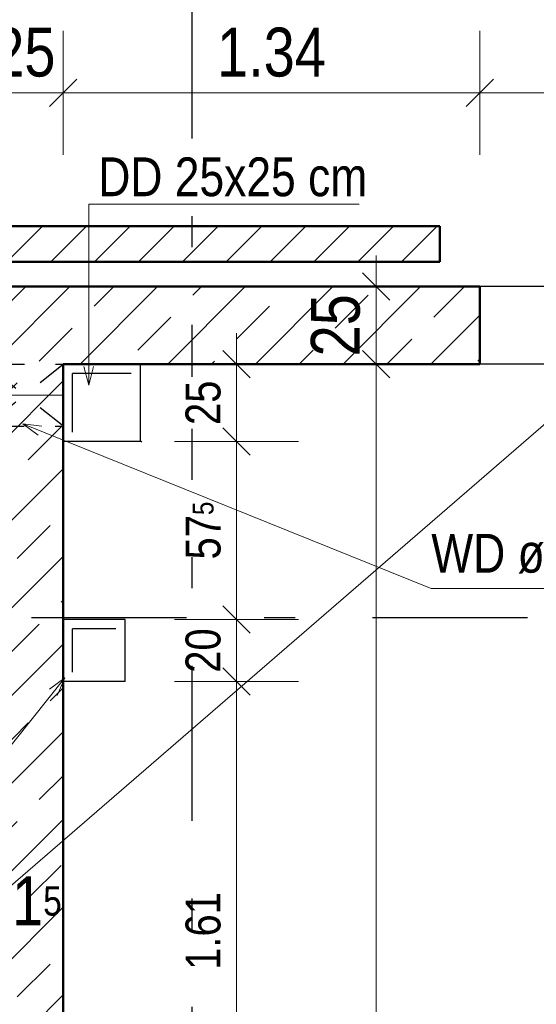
# Model space of a CAD drawing. Header units: millimetres. Extents: x 0 to 102, y -15 to 47.
# Tile 31 of 103: x 16.2 to 17.87, y 26.92 to 30.09. Entities that reach past the tile are written whole.
import ezdxf

# ---------------------------------------------------------------- set-up
doc = ezdxf.new("R2010")
doc.units = ezdxf.units.MM
for name, pattern in [('DASHDOT', [1, 0.5, -0.25, 0, -0.25]), ('DASHDOTX2', [2, 1, -0.5, 0, -0.5]), ('HIDDEN', [0.375, 0.25, -0.125])]:
    doc.linetypes.add(name, pattern=pattern)
doc.layers.add('Achsen', color=7, linetype='Continuous', lineweight=20)
doc.layers.add('Schraffuren', color=7, linetype='Continuous', lineweight=20)
doc.styles.add('Arial Narrow', font='ARIALN.TTF')
doc.dimstyles.new('Arch_Strakon_dimstyle', dxfattribs={"dimtxt": 15.75, "dimasz": 1, "dimexe": 1.25, "dimexo": 0.0625, "dimgap": 1, "dimtad": 0, "dimzin": 12, "dimdsep": 46, "dimtxsty": 'Arial Narrow', "dimblk": 'Arrowhead_Tick', "dimsah": 1, "dimcen": 0, "dimse1": 1, "dimse2": 1, "dimclrd": 6, "dimclrt": 2, "dimazin": 0, "dimtfac": 1, "dimtdec": 4, "dimtmove": 0, "dimatfit": 3, "dimldrblk": 'NONE', "dimfxl": 1, "dimtvp": 1, "dimtolj": 1, "dimtzin": 0, "dimlwd": 13, "dimarcsym": 2})
pattern_1 = [(45, (0, 0), (-0.1414214, 0.1414214), [0.15, -0.1]), (45, (-0.07071, 0.07071), (-0.1414214, 0.1414214), [])]

# ---------------------------------------------------------------- blocks, each defined once
blk = doc.blocks.new('Arrowhead_Tick')
at = {"color": 0, "linetype": 'Continuous', "lineweight": -2}
for p, q in [((0, 20), (0, -10)), ((-1, 0), (0, 0)), ((10, 0), (0, 0))]:
    blk.add_line(p, q, dxfattribs=at)
at = {"color": 2, "linetype": 'Continuous', "lineweight": 35}
blk.add_line((4.42, 4.42), (-4.42, -4.42), dxfattribs=at)
blk = doc.blocks.new('*D96')
at = {"layer": 'Achsen', "color": 6, "linetype": 'Continuous', "lineweight": 13}
blk.add_line((17.6944, 29.8563), (18.9894, 29.8563), dxfattribs=at)
at = {"layer": 'Defpoints', "color": 0}
for p in [(18.9994, 29.8563), (17.6844, 28.9817), (18.9994, 28.9817)]:
    blk.add_point(p, dxfattribs=at)
at = {"layer": 'Achsen', "color": 6, "lineweight": 13, "xscale": 0.01, "yscale": 0.01, "zscale": 0.01}
blk.add_blockref('Arrowhead_Tick', (18.9994, 29.8563), dxfattribs=at)
at = {"layer": 'Achsen', "color": 6, "lineweight": 13, "xscale": 0.01, "yscale": 0.01, "zscale": 0.01, "rotation": 180}
blk.add_blockref('Arrowhead_Tick', (17.6844, 29.8563), dxfattribs=at)
at = {"layer": 'Achsen', "color": 2, "lineweight": 35, "insert": (18.3419, 29.9867), "char_height": 0.1575, "attachment_point": 5, "style": 'Arial Narrow'}
blk.add_mtext('\\A1;1.31{\\A1;\\H.6x;\\S5;}', dxfattribs=at)
blk = doc.blocks.new('_None')
blk = doc.blocks.new('*D138')
at = {"layer": 'Achsen', "color": 6, "linetype": 'Continuous', "lineweight": 13}
for p, q in [((16.0657, 27.2), (16.0557, 27.2)), ((16.0757, 27.2), (16.0907, 27.2)), ((16.1007, 27.2), (16.1107, 27.2))]:
    blk.add_line(p, q, dxfattribs=at)
at = {"layer": 'Defpoints', "color": 0}
for p in [(16.0757, 27.7917), (16.0907, 27.8017), (16.0907, 27.2)]:
    blk.add_point(p, dxfattribs=at)
at = {"layer": 'Achsen', "color": 6, "lineweight": 13, "xscale": 0.01, "yscale": 0.01, "zscale": 0.01}
blk.add_blockref('Arrowhead_Tick', (16.0757, 27.2), dxfattribs=at)
at = {"layer": 'Achsen', "color": 6, "lineweight": 13, "xscale": 0.01, "yscale": 0.01, "zscale": 0.01, "rotation": 180}
blk.add_blockref('Arrowhead_Tick', (16.0907, 27.2), dxfattribs=at)
at = {"layer": 'Achsen', "color": 2, "lineweight": 35, "insert": (16.2562, 27.25), "char_height": 0.1575, "attachment_point": 5, "style": 'Arial Narrow'}
blk.add_mtext('\\A1;1{\\A1;\\H.6x;\\S5;}', dxfattribs=at)
blk = doc.blocks.new('*D223')
at = {"layer": 'Achsen', "color": 6, "linetype": 'Continuous', "lineweight": 13}
blk.add_line((14.4657, 37.3364), (16.7457, 37.3364), dxfattribs=at)
at = {"layer": 'Defpoints', "color": 0}
for p in [(16.7557, 37.3364), (14.4557, 36.9845), (16.7557, 25.4946)]:
    blk.add_point(p, dxfattribs=at)
at = {"layer": 'Achsen', "color": 6, "lineweight": 13, "xscale": 0.01, "yscale": 0.01, "zscale": 0.01}
for p, rotation in [((16.7557, 37.3364), 359.9999999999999), ((14.4557, 37.3364), 179.9999999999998)]:
    blk.add_blockref('Arrowhead_Tick', p, dxfattribs=dict(at, rotation=rotation))
at = {"layer": 'Achsen', "color": 2, "lineweight": 35, "insert": (15.6057, 37.4668), "char_height": 0.1575, "attachment_point": 5, "style": 'Arial Narrow'}
blk.add_mtext('\\A1;2.30', dxfattribs=at)
blk = doc.blocks.new('*D224')
at = {"layer": 'Achsen', "color": 6, "linetype": 'Continuous', "lineweight": 13}
blk.add_line((16.7657, 37.3364), (19.0457, 37.3364), dxfattribs=at)
at = {"layer": 'Defpoints', "color": 0}
for p in [(19.0557, 37.3364), (19.0557, 36.9845), (16.7557, 25.4946)]:
    blk.add_point(p, dxfattribs=at)
at = {"layer": 'Achsen', "color": 6, "lineweight": 13, "xscale": 0.01, "yscale": 0.01, "zscale": 0.01}
blk.add_blockref('Arrowhead_Tick', (19.0557, 37.3364), dxfattribs=at)
at = {"layer": 'Achsen', "color": 6, "lineweight": 13, "xscale": 0.01, "yscale": 0.01, "zscale": 0.01, "rotation": 180}
blk.add_blockref('Arrowhead_Tick', (16.7557, 37.3364), dxfattribs=at)
at = {"layer": 'Achsen', "color": 2, "lineweight": 35, "insert": (17.9057, 37.4668), "char_height": 0.1575, "attachment_point": 5, "style": 'Arial Narrow'}
blk.add_mtext('\\A1;2.30', dxfattribs=at)
blk = doc.blocks.new('*D478')
at = {"color": 6, "linetype": 'Continuous', "lineweight": 13}
blk.add_line((16.1007, 29.8563), (16.3307, 29.8563), dxfattribs=at)
at = {"layer": 'Defpoints', "color": 0}
for p in [(16.3407, 29.8563), (16.0907, 28.9817), (16.3407, 28.9817)]:
    blk.add_point(p, dxfattribs=at)
at = {"color": 6, "lineweight": 13, "xscale": 0.01, "yscale": 0.01, "zscale": 0.01}
blk.add_blockref('Arrowhead_Tick', (16.3407, 29.8563), dxfattribs=at)
at = {"color": 6, "lineweight": 13, "xscale": 0.01, "yscale": 0.01, "zscale": 0.01, "rotation": 180}
blk.add_blockref('Arrowhead_Tick', (16.0907, 29.8563), dxfattribs=at)
at = {"color": 2, "lineweight": 35, "insert": (16.2157, 29.9867), "char_height": 0.1575, "attachment_point": 5, "style": 'Arial Narrow'}
blk.add_mtext('\\A1;25', dxfattribs=at)
blk = doc.blocks.new('*D479')
at = {"color": 6, "linetype": 'Continuous', "lineweight": 13}
blk.add_line((16.3507, 29.8563), (17.6744, 29.8563), dxfattribs=at)
at = {"layer": 'Defpoints', "color": 0}
for p in [(17.6844, 29.8563), (17.6844, 29.2317), (16.3407, 28.9817)]:
    blk.add_point(p, dxfattribs=at)
at = {"color": 6, "lineweight": 13, "xscale": 0.01, "yscale": 0.01, "zscale": 0.01}
blk.add_blockref('Arrowhead_Tick', (17.6844, 29.8563), dxfattribs=at)
at = {"color": 6, "lineweight": 13, "xscale": 0.01, "yscale": 0.01, "zscale": 0.01, "rotation": 180}
blk.add_blockref('Arrowhead_Tick', (16.3407, 29.8563), dxfattribs=at)
at = {"color": 2, "lineweight": 35, "insert": (17.0125, 29.9867), "char_height": 0.1575, "attachment_point": 5, "style": 'Arial Narrow'}
blk.add_mtext('\\A1;1.34', dxfattribs=at)
blk = doc.blocks.new('*D673')
at = {"layer": 'Achsen', "color": 6, "linetype": 'Continuous', "lineweight": 13}
blk.add_line((16.9, 28.7418), (16.9, 28.9718), dxfattribs=at)
at = {"layer": 'Defpoints', "color": 0}
for p in [(16.5932, 28.9818), (16.9, 28.9818), (16.5932, 28.7318)]:
    blk.add_point(p, dxfattribs=at)
at = {"layer": 'Achsen', "color": 6, "lineweight": 13, "xscale": 0.01, "yscale": 0.01, "zscale": 0.01}
for p, rotation in [((16.9, 28.9818), 90), ((16.9, 28.7318), 270)]:
    blk.add_blockref('Arrowhead_Tick', p, dxfattribs=dict(at, rotation=rotation))
at = {"layer": 'Achsen', "color": 3, "lineweight": 35, "insert": (16.7926, 28.8568), "char_height": 0.1125, "attachment_point": 5, "rotation": 90, "style": 'Arial Narrow', "bg_fill": 3, "box_fill_scale": 1.1, "bg_fill_color": 256, "bg_fill_true_color": 13158600, "bg_fill_transparency": 0}
blk.add_mtext('\\A1;25', dxfattribs=at)
blk = doc.blocks.new('*D691')
at = {"color": 6, "linetype": 'Continuous', "lineweight": 13}
blk.add_line((16.9, 26.3594), (16.9, 27.9479), dxfattribs=at)
at = {"layer": 'Defpoints', "color": 0}
for p in [(16.5407, 27.9579), (16.9, 27.9579), (16.5407, 26.3494)]:
    blk.add_point(p, dxfattribs=at)
at = {"color": 6, "lineweight": 13, "xscale": 0.01, "yscale": 0.01, "zscale": 0.01}
for p, rotation in [((16.9, 27.9579), 90), ((16.9, 26.3494), 270)]:
    blk.add_blockref('Arrowhead_Tick', p, dxfattribs=dict(at, rotation=rotation))
at = {"color": 3, "lineweight": 35, "insert": (16.7926, 27.1536), "char_height": 0.1125, "attachment_point": 5, "rotation": 90, "style": 'Arial Narrow'}
blk.add_mtext('\\A1;1.61', dxfattribs=at)
blk = doc.blocks.new('*D692')
at = {"color": 6, "linetype": 'Continuous', "lineweight": 13}
blk.add_line((16.9, 27.9679), (16.9, 28.1479), dxfattribs=at)
at = {"layer": 'Defpoints', "color": 0}
for p in [(16.5407, 28.1579), (16.9, 28.1579), (16.5407, 27.9579)]:
    blk.add_point(p, dxfattribs=at)
at = {"color": 6, "lineweight": 13, "xscale": 0.01, "yscale": 0.01, "zscale": 0.01}
for p, rotation in [((16.9, 28.1579), 90), ((16.9, 27.9579), 270)]:
    blk.add_blockref('Arrowhead_Tick', p, dxfattribs=dict(at, rotation=rotation))
at = {"color": 3, "lineweight": 35, "insert": (16.7926, 28.0579), "char_height": 0.1125, "attachment_point": 5, "rotation": 90, "style": 'Arial Narrow'}
blk.add_mtext('\\A1;20', dxfattribs=at)
blk = doc.blocks.new('*D693')
at = {"color": 6, "linetype": 'Continuous', "lineweight": 13}
blk.add_line((16.9, 28.1679), (16.9, 28.7218), dxfattribs=at)
at = {"layer": 'Defpoints', "color": 0}
for p in [(16.5932, 28.7318), (16.9, 28.7318), (16.5407, 28.1579)]:
    blk.add_point(p, dxfattribs=at)
at = {"color": 6, "lineweight": 13, "xscale": 0.01, "yscale": 0.01, "zscale": 0.01}
for p, rotation in [((16.9, 28.7318), 90), ((16.9, 28.1579), 270)]:
    blk.add_blockref('Arrowhead_Tick', p, dxfattribs=dict(at, rotation=rotation))
at = {"color": 3, "lineweight": 35, "insert": (16.7928, 28.4448), "char_height": 0.1125, "attachment_point": 5, "rotation": 90, "style": 'Arial Narrow'}
blk.add_mtext('\\A1;57{\\A1;\\H.6x;\\S5;}', dxfattribs=at)
blk = doc.blocks.new('*D765')
at = {"layer": 'Achsen', "color": 6, "linetype": 'Continuous', "lineweight": 13}
blk.add_line((17.35, 22.1645), (17.35, 28.9717), dxfattribs=at)
at = {"layer": 'Defpoints', "color": 0}
for p in [(17.35, 28.9817), (17.6844, 28.9817), (17.5959, 22.1545)]:
    blk.add_point(p, dxfattribs=at)
at = {"layer": 'Achsen', "color": 6, "lineweight": 13, "xscale": 0.01, "yscale": 0.01, "zscale": 0.01}
for p, rotation in [((17.35, 28.9817), 90), ((17.35, 22.1545), 270)]:
    blk.add_blockref('Arrowhead_Tick', p, dxfattribs=dict(at, rotation=rotation))
at = {"layer": 'Achsen', "color": 2, "lineweight": 35, "insert": (17.2196, 25.5681), "char_height": 0.1575, "attachment_point": 5, "rotation": 90, "style": 'Arial Narrow'}
blk.add_mtext('\\A1;6.82{\\A1;\\H.6x;\\S5;}', dxfattribs=at)
blk = doc.blocks.new('*D766')
at = {"layer": 'Achsen', "color": 6, "linetype": 'Continuous', "lineweight": 13}
blk.add_line((17.35, 28.9917), (17.35, 29.2217), dxfattribs=at)
at = {"layer": 'Defpoints', "color": 0}
for p in [(17.35, 29.2317), (17.6844, 29.2317), (17.6844, 28.9817)]:
    blk.add_point(p, dxfattribs=at)
at = {"layer": 'Achsen', "color": 6, "lineweight": 13, "xscale": 0.01, "yscale": 0.01, "zscale": 0.01}
for p, rotation in [((17.35, 29.2317), 90), ((17.35, 28.9817), 270)]:
    blk.add_blockref('Arrowhead_Tick', p, dxfattribs=dict(at, rotation=rotation))
at = {"layer": 'Achsen', "color": 2, "lineweight": 35, "insert": (17.2196, 29.1067), "char_height": 0.1575, "attachment_point": 5, "rotation": 90, "style": 'Arial Narrow'}
blk.add_mtext('\\A1;25', dxfattribs=at)

msp = doc.modelspace()

# ---------------------------------------------------------------- hatches: boundary and pattern name
at = {"layer": 'Schraffuren', "lineweight": 13}
h = msp.add_hatch(dxfattribs=at)
h.set_pattern_fill('Mau', color=6, scale=0.01, angle=45, style=0, pattern_type=2)
h.set_pattern_definition([(45, (0, 0), (-0.07071068, 0.07071068), [])])
h.paths.add_polyline_path([(17.5556562, 29.3117112), (12.8056562, 29.3117112), (12.8056562, 29.4267112), (17.5556562, 29.4267112)])
h = msp.add_hatch(dxfattribs=at)
h.set_pattern_fill('bB', color=6, scale=0.01, angle=45, style=0, pattern_type=2)
h.set_pattern_definition(pattern_1)
h.paths.add_polyline_path([(17.6844142, 29.2317112), (17.6844142, 28.981711), (12.8056562, 28.9817112), (12.8056562, 29.2317112)])
h = msp.add_hatch(dxfattribs=at)
h.set_pattern_fill('bB', color=6, scale=0.01, angle=45, style=0, pattern_type=2)
h.set_pattern_definition(pattern_1)
h.paths.add_polyline_path([(16.3406562, 28.981711), (16.3406562, 22.1544708), (16.0906562, 22.1544708), (16.0906562, 28.981711)])

# ---------------------------------------------------------------- linework, layer by layer
at = {"color": 4, "linetype": 'Continuous', "lineweight": 50}
for p, q in [((17.5556562, 29.4267112), (12.8056562, 29.4267112)), ((17.5556562, 29.3117112), (17.5556562, 29.4267112)), ((17.5556562, 29.3117112), (12.8056562, 29.3117112)), ((17.6844142, 29.2317112), (12.8056562, 29.2317112)), ((17.6844142, 28.981711), (17.6844142, 29.2317112)), ((16.3406562, 22.1544708), (16.3406562, 28.981711))]:
    msp.add_line(p, q, dxfattribs=at)
at = {"color": 3, "linetype": 'HIDDEN', "lineweight": 25, "ltscale": 0.5}
for p, q in [((16.0905768, 28.7818115), (16.3406562, 28.981711)), ((16.0906562, 28.9818115), (16.3432118, 28.9817112)), ((16.0907068, 28.9817112), (16.3431324, 28.7817112)), ((16.0905768, 28.7818115), (16.3431324, 28.7817112))]:
    msp.add_line(p, q, dxfattribs=at)
at = {"color": 6, "linetype": 'DASHDOT', "lineweight": 13, "ltscale": 0.5}
msp.add_line((16.0906165, 28.8818115), (16.3431721, 28.8817112), dxfattribs=at)
at = {"color": 5, "linetype": 'Continuous', "lineweight": 18}
for p, q in [((15.9712449, 27.501263), (16.3463924, 27.9701973)), ((16.2963567, 27.9333884), (16.3463924, 27.9701973)), ((16.3463924, 27.9701973), (16.3214647, 27.913302))]:
    msp.add_line(p, q, dxfattribs=at)
at = {"color": 9, "linetype": 'Continuous', "lineweight": 0}
for centre in [(16.5931987, 28.9817633), (16.5931987, 28.7317633)]:
    msp.add_circle(centre, 0.00111, dxfattribs=at)
at = {"layer": 'Achsen', "color": 3, "linetype": 'DASHDOTX2', "lineweight": 25, "ltscale": 0.5}
for p, q in [((16.7556957, 39.0086435), (16.7556957, 11.9806051)), ((5.2386957, 28.164471), (50.913591, 28.164471))]:
    msp.add_line(p, q, dxfattribs=at)
at = {"layer": 'Achsen', "color": 5, "linetype": 'Continuous', "lineweight": 18}
for p, q in [((7.3852992, 19.7044708), (26.0802999, 35.8644708)), ((16.4231416, 29.4968418), (16.4231416, 28.9136671)), ((16.4231416, 29.4968418), (17.2956177, 29.4968418)), ((16.4231416, 28.9136671), (16.4070646, 28.9736671)), ((16.4392185, 28.9736671), (16.4231416, 28.9136671)), ((17.5279669, 28.2581655), (16.210621, 28.7893518)), ((16.2602553, 28.7520033), (16.210621, 28.7893518)), ((16.210621, 28.7893518), (16.2722798, 28.7818242)), ((19.1736343, 28.2581655), (17.5279669, 28.2581655))]:
    msp.add_line(p, q, dxfattribs=at)
at = {"layer": 'Achsen', "color": 3, "linetype": 'Continuous', "lineweight": 25}
for p, q in [((18.9994142, 29.2317112), (17.6844142, 29.2317112)), ((18.9994142, 28.981711), (17.6844142, 28.981711)), ((16.5606562, 28.9517633), (16.3706562, 28.9517633)), ((16.3706562, 28.7617633), (16.3706562, 28.9517633)), ((16.5406562, 28.1579092), (16.3406562, 28.1579092)), ((16.5406562, 27.9579092), (16.5406562, 28.1579092)), ((16.5106562, 28.1279092), (16.3706562, 28.1279092)), ((16.3706562, 27.9879092), (16.3706562, 28.1279092)), ((16.5406562, 27.9579092), (16.3406562, 27.9579092))]:
    msp.add_line(p, q, dxfattribs=at)

# ---------------------------------------------------------------- texts
at = {"color": 3, "lineweight": 25, "style": 'Arial Narrow'}
for s, p in [('DD 25x25 cm', (16.4542699, 29.5231062)), ('WD ø 20, RA =  30 ü. RBF', (17.5279669, 28.3091375))]:
    msp.add_text(s, height=0.125, dxfattribs=at).set_placement(p)

# ---------------------------------------------------------------- dimensions: what is measured, and where the dimension line sits
at = {"lineweight": 35}
for base, p1, p2, text, picture, middle in [((16.3406562, 29.8562881), (16.0907068, 28.9817112), (16.3406562, 28.981711), '25', '*D478', (16.2156815, 29.8562881)), ((17.6844142, 29.8562881), (16.3406562, 28.981711), (17.6844142, 29.2317112), '1.34', '*D479', (17.0125352, 29.8562881))]:
    dim = msp.add_linear_dim(base=base, p1=p1, p2=p2, text=text, dimstyle='Arch_Strakon_dimstyle', override={"dimscale": 0.01, "dimtxt": 15.75, "dimasz": 1, "dimgap": 5, "dimtad": 1, "dimjust": 0, "dimtih": 0, "dimtoh": 0, "dimdec": 2, "dimdsep": 46, "dimtxsty": 'Arial Narrow', "dimclrd": 6, "dimclrt": 2, "dimtix": 1, "dimtofl": 255, "dimtmove": 0, "dimatfit": 2, "dimfxl": 0, "dimfxlon": 0, "dimtvp": 31.746032, "dimlwd": 13}, dxfattribs=at)
    dim.commit()
    dim.dimension.update_dxf_attribs({"geometry": picture, "text_midpoint": middle, "dimtype": 160})
for base, p1, p2, text, picture, middle in [((16.9, 28.1579092), (16.5406562, 27.9579092), (16.5406562, 28.1579092), '20', '*D692', (16.9, 28.0579092)), ((16.9, 27.9579092), (16.5406562, 26.3493594), (16.5406562, 27.9579092), '1.61', '*D691', (16.9, 27.1536343))]:
    dim = msp.add_linear_dim(base=base, p1=p1, p2=p2, angle=90, text=text, dimstyle='Arch_Strakon_dimstyle', override={"dimscale": 0.01, "dimtxt": 11.25, "dimasz": 1, "dimgap": 5, "dimtad": 1, "dimjust": 0, "dimtih": 0, "dimtoh": 0, "dimdec": 5, "dimdsep": 46, "dimtxsty": 'Arial Narrow', "dimclrd": 6, "dimclrt": 3, "dimtix": 1, "dimtofl": 255, "dimtmove": 0, "dimatfit": 2, "dimfxl": 0, "dimfxlon": 0, "dimtvp": 44.444444, "dimlwd": 13}, dxfattribs=at)
    dim.commit()
    dim.dimension.update_dxf_attribs({"geometry": picture, "text_midpoint": middle, "dimtype": 160})
at = {"layer": 'Achsen', "lineweight": 35}
for base, p1, p2, text, override, picture, middle in [((16.7556957, 37.3364366), (14.4557424, 36.9844743), (16.7556957, 25.4946243), '2.30', {"dimscale": 0.01, "dimtxt": 15.75, "dimasz": 1, "dimgap": 5, "dimtad": 1, "dimjust": 0, "dimtih": 0, "dimtoh": 0, "dimdec": 5, "dimdsep": 46, "dimtxsty": 'Arial Narrow', "dimclrd": 6, "dimclrt": 2, "dimtix": 1, "dimtofl": 255, "dimtmove": 0, "dimatfit": 2, "dimfxl": 0, "dimfxlon": 0, "dimtvp": 31.746032, "dimlwd": 13}, '*D223', (15.6057191, 37.3364366)), ((19.0557424, 37.3364366), (16.7556957, 25.4946243), (19.0557424, 36.9844743), '2.30', {"dimscale": 0.01, "dimtxt": 15.75, "dimasz": 1, "dimgap": 5, "dimtad": 1, "dimjust": 0, "dimtih": 0, "dimtoh": 0, "dimdec": 5, "dimdsep": 46, "dimtxsty": 'Arial Narrow', "dimclrd": 6, "dimclrt": 2, "dimtix": 1, "dimtofl": 255, "dimtmove": 0, "dimatfit": 2, "dimfxl": 0, "dimfxlon": 0, "dimtvp": 31.746032, "dimlwd": 13}, '*D224', (17.9057191, 37.3364366)), ((18.9994142, 29.8562881), (17.6844142, 28.981711), (18.9994142, 28.981711), '1.31{\\A1;\\H.6x;\\S5;}', {"dimscale": 0.01, "dimtxt": 15.75, "dimasz": 1, "dimgap": 5, "dimtad": 1, "dimjust": 0, "dimtih": 0, "dimtoh": 0, "dimdec": 5, "dimdsep": 46, "dimtxsty": 'Arial Narrow', "dimclrd": 6, "dimclrt": 2, "dimtix": 1, "dimtofl": 255, "dimtmove": 0, "dimatfit": 2, "dimfxl": 0, "dimfxlon": 0, "dimtvp": 31.746032, "dimlwd": 13}, '*D96', (18.3419142, 29.8562881)), ((16.0906562, 27.2), (16.0757068, 27.791711), (16.0906562, 27.8017009), '1{\\A1;\\H.6x;\\S5;}', {"dimscale": 0.01, "dimtxt": 15.75, "dimasz": 1, "dimgap": 5, "dimtad": 1, "dimjust": 4, "dimtih": 0, "dimtoh": 0, "dimdec": 4, "dimdsep": 46, "dimtxsty": 'Arial Narrow', "dimclrd": 6, "dimclrt": 2, "dimtix": 0, "dimtofl": 255, "dimtmove": 2, "dimatfit": 2, "dimfxl": 0, "dimfxlon": 0, "dimtvp": 31.746032, "dimlwd": 13}, '*D138', (16.2562281, 27.25))]:
    dim = msp.add_linear_dim(base=base, p1=p1, p2=p2, text=text, dimstyle='Arch_Strakon_dimstyle', override=override, dxfattribs=at)
    dim.commit()
    dim.dimension.update_dxf_attribs({"geometry": picture, "text_midpoint": middle, "dimtype": 160})
for base, p1, p2, text, picture, middle in [((17.35, 29.2317112), (17.6844142, 28.981711), (17.6844142, 29.2317112), '25', '*D766', (17.35, 29.1067111)), ((17.35, 28.981711), (17.5959016, 22.1544708), (17.6844142, 28.981711), '6.82{\\A1;\\H.6x;\\S5;}', '*D765', (17.35, 25.5680909))]:
    dim = msp.add_linear_dim(base=base, p1=p1, p2=p2, angle=90, text=text, dimstyle='Arch_Strakon_dimstyle', override={"dimscale": 0.01, "dimtxt": 15.75, "dimasz": 1, "dimgap": 5, "dimtad": 1, "dimjust": 0, "dimtih": 0, "dimtoh": 0, "dimdec": 5, "dimdsep": 46, "dimtxsty": 'Arial Narrow', "dimclrd": 6, "dimclrt": 2, "dimtix": 1, "dimtofl": 255, "dimtmove": 0, "dimatfit": 2, "dimfxl": 0, "dimfxlon": 0, "dimtvp": 31.746032, "dimlwd": 13}, dxfattribs=at)
    dim.commit()
    dim.dimension.update_dxf_attribs({"geometry": picture, "text_midpoint": middle, "dimtype": 160})

# ---------------------------------------------------------------- next in the draw order: dimensions: what is measured, and where the dimension line sits
dim = msp.add_linear_dim(base=(16.9, 28.9817633), p1=(16.5931987, 28.7317633), p2=(16.5931987, 28.9817633), angle=90, text='25', dimstyle='Arch_Strakon_dimstyle', override={"dimscale": 0.01, "dimtxt": 11.25, "dimasz": 1, "dimgap": 5, "dimtad": 1, "dimjust": 0, "dimtih": 0, "dimtoh": 0, "dimdec": 5, "dimdsep": 46, "dimtxsty": 'Arial Narrow', "dimclrd": 6, "dimclrt": 3, "dimtix": 1, "dimtofl": 255, "dimtmove": 0, "dimatfit": 2, "dimfxl": 0, "dimfxlon": 0, "dimtvp": 44.444444, "dimtfill": 1, "dimtfillclr": 7, "dimlwd": 13}, dxfattribs=at)
dim.commit()
dim.dimension.update_dxf_attribs({"geometry": '*D673', "text_midpoint": (16.9, 28.8567633), "dimtype": 160})

# ---------------------------------------------------------------- next in the draw order: linework, layer by layer
at = {"color": 4, "linetype": 'Continuous', "lineweight": 50}
msp.add_line((17.6844142, 28.981711), (16.3407068, 28.981711), dxfattribs=at)
at = {"layer": 'Achsen', "color": 3, "linetype": 'Continuous', "lineweight": 25}
for q in [(16.5906562, 28.9817633), (16.3406562, 28.7317633)]:
    msp.add_line((16.5906562, 28.7317633), q, dxfattribs=at)

# ---------------------------------------------------------------- next in the draw order: dimensions: what is measured, and where the dimension line sits
at = {"lineweight": 35}
dim = msp.add_linear_dim(base=(16.9, 28.7317633), p1=(16.5406562, 28.1579092), p2=(16.5931987, 28.7317633), angle=90, text='57{\\A1;\\H.6x;\\S5;}', dimstyle='Arch_Strakon_dimstyle', override={"dimscale": 0.01, "dimtxt": 11.25, "dimasz": 1, "dimgap": 5, "dimtad": 1, "dimjust": 0, "dimtih": 0, "dimtoh": 0, "dimdec": 5, "dimdsep": 46, "dimtxsty": 'Arial Narrow', "dimclrd": 6, "dimclrt": 3, "dimtix": 1, "dimtofl": 255, "dimtmove": 0, "dimatfit": 2, "dimfxl": 0, "dimfxlon": 0, "dimtvp": 44.444444, "dimlwd": 13}, dxfattribs=at)
dim.commit()
dim.dimension.update_dxf_attribs({"geometry": '*D693', "text_midpoint": (16.9, 28.4448363), "dimtype": 160})

doc.saveas('drawing.dxf')
